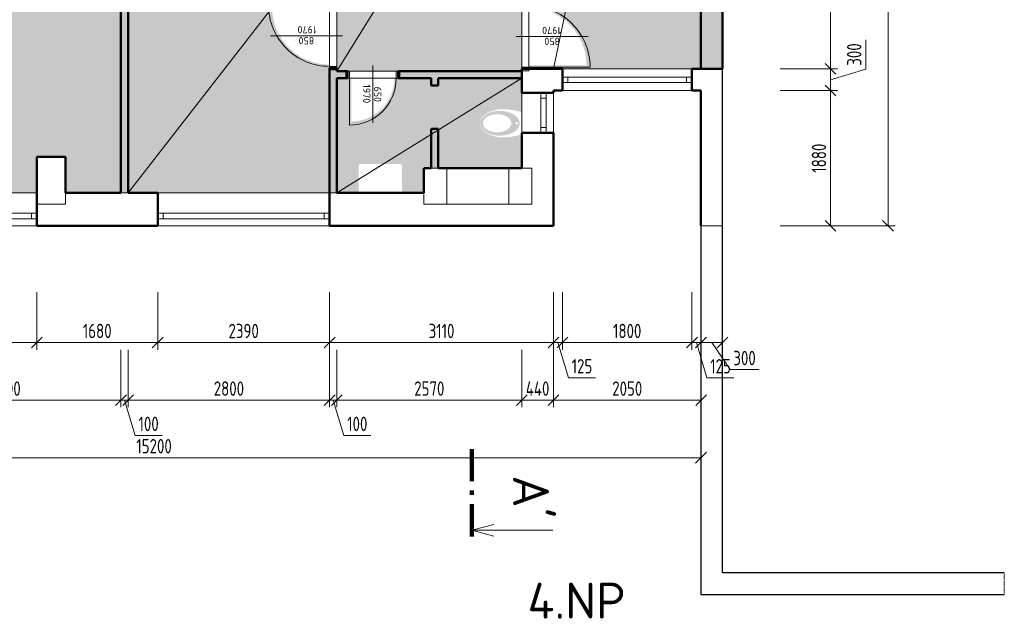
# Model space of a CAD drawing. Header units: millimetres. Extents: x 5450 to 824849, y -109713 to 33478.
# Tile 19 of 21: x 811165 to 824849, y -85979 to -77652. Entities that reach past the tile are written whole.
import ezdxf
from ezdxf.enums import TextEntityAlignment as Align

# ---------------------------------------------------------------- set-up
doc = ezdxf.new("R2010")
doc.units = ezdxf.units.MM
doc.linetypes.add('CENTERX2', pattern=[101.6, 63.5, -12.7, 12.7, -12.7])
doc.linetypes.add('DIVIDE', pattern=[1.25, 0.5, -0.25, 0, -0.25, 0, -0.25])
doc.layers.get('Defpoints').update_dxf_attribs({"color": 8})
for name, color, linetype, lineweight in [('A99_N_osy @ 200', 1, 'CENTERX2', 9), ('N_popis', 10, 'Continuous', 13), ('NAD', 7, 'DIVIDE', 18), ('S_kóty_100', 162, 'Continuous', 13), ('S_tenká', 120, 'Continuous', 18), ('S_tlustá', 220, 'Continuous', 25)]:
    doc.layers.add(name, color=color, linetype=linetype, lineweight=lineweight)
for name, color, linetype, lineweight, true_color in [('B_pohled', 7, 'Continuous', 18, 0xe07000), ('B_rozhraní', 7, 'Continuous', 13, 0xe07000), ('B_výplně otvorů', 7, 'Continuous', 18, 0xe07000), ('B_řez', 7, 'Continuous', 50, 0xe07000), ('B_šrafy', 7, 'Continuous', 5, 0xe07000)]:
    doc.layers.add(name, color=color, linetype=linetype, lineweight=lineweight, true_color=true_color)
doc.styles.add('A99_kota', font='isocpeur.ttf', dxfattribs={"height": 2})
doc.styles.get("Standard").update_dxf_attribs({"font": 'isocpeur.ttf', "width": 0.75})
doc.dimstyles.new('M 1-100', dxfattribs={"dimscale": 100, "dimtxt": 2, "dimasz": 1.5, "dimexe": 1, "dimexo": 3, "dimgap": 0.6, "dimtad": 1, "dimdec": 0, "dimrnd": 5, "dimdsep": 46, "dimtxsty": 'Standard', "dimblk": 'OBLIQUE', "dimcen": 0.09, "dimclrd": 256, "dimclre": 256, "dimclrt": 256, "dimadec": 0, "dimazin": 0, "dimtfac": 1, "dimtdec": 0, "dimtmove": 1, "dimatfit": 3, "dimldrblk": 'OBLIQUE', "dimfxl": 0, "dimtolj": 1, "dimtzin": 0, "dimlwd": -1, "dimlwe": -1, "dimarcsym": 0})

# ---------------------------------------------------------------- blocks, each defined once
blk = doc.blocks.new('*U15')
at = {"color": 0}
for p, q in [((0, 75), (2390, 75)), ((0, 75), (0, 0)), ((0, 0), (2390, 0)), ((75, 75), (75, 0)), ((2315, 0), (2315, 75)), ((2390, 0), (2390, 75))]:
    blk.add_line(p, q, dxfattribs=at)
blk = doc.blocks.new('*U14')
at = {"color": 0}
for p, q in [((0, 75), (1650, 75)), ((0, 75), (0, 0)), ((0, 0), (1650, 0)), ((75, 75), (75, 0)), ((1575, 0), (1575, 75)), ((1650, 0), (1650, 75))]:
    blk.add_line(p, q, dxfattribs=at)
blk = doc.blocks.new('*U161')
for p, q in [((0, -78), (0, 721)), ((-375, 100), (-375, 0)), ((375, 100), (375, 0))]:
    blk.add_line(p, q)
at = {"linetype": 'ByBlock'}
for p, q in [((325, 100), (325, 750)), ((-325, 100), (-375, 100)), ((-325, 0), (-375, 0)), ((-325, 100), (-325, 0)), ((325, 0), (325, 100)), ((375, 100), (325, 100)), ((375, 0), (325, 0))]:
    blk.add_line(p, q, dxfattribs=at)
at = {"linetype": 'Continuous'}
for p, q in [((325, 100), (-325, 100)), ((325, 0), (-325, 0))]:
    blk.add_line(p, q, dxfattribs=at)
at = {"linetype": 'ByBlock'}
blk.add_arc((325, 100), 650, 90, 180, dxfattribs=at)
at = {"flags": 8}
blk.add_attdef('SIRKA', text='', height=100, rotation=90, dxfattribs=at).set_placement((13, 323), align=Align.BOTTOM_CENTER)
blk.add_attdef('VYSKA', text='', height=100, rotation=90, dxfattribs=at).set_placement((35, 315), align=Align.TOP_CENTER)
blk = doc.blocks.new('*U120')
at = {"linetype": 'ByBlock'}
for p, q in [((-475, 0), (-425, 0)), ((-425, 0), (-425, -100)), ((425, -100), (425, 0)), ((-475, -100), (-425, -100)), ((-425, -100), (-425, -950)), ((425, 0), (475, 0)), ((425, -100), (475, -100))]:
    blk.add_line(p, q, dxfattribs=at)
for p, q in [((-475, -100), (-475, 0)), ((0, 78), (0, -921)), ((475, -100), (475, 0))]:
    blk.add_line(p, q)
at = {"linetype": 'Continuous'}
for p, q in [((-425, 0), (425, 0)), ((-425, -100), (425, -100))]:
    blk.add_line(p, q, dxfattribs=at)
at = {"linetype": 'ByBlock'}
blk.add_arc((-425, -100), 850, 270, 0, dxfattribs=at)
at = {"flags": 8}
blk.add_attdef('SIRKA', text='', height=100, rotation=90, dxfattribs=at).set_placement((13, -423), align=Align.BOTTOM_CENTER)
blk.add_attdef('VYSKA', text='', height=100, rotation=90, dxfattribs=at).set_placement((35, -415), align=Align.TOP_CENTER)
blk = doc.blocks.new('*U121')
for p, q in [((0, -78), (0, 921)), ((-475, 100), (-475, 0)), ((475, 100), (475, 0))]:
    blk.add_line(p, q)
at = {"linetype": 'ByBlock'}
for p, q in [((425, 100), (425, 950)), ((-425, 100), (-475, 100)), ((-425, 100), (-425, 0)), ((425, 0), (425, 100)), ((475, 100), (425, 100)), ((475, 0), (425, 0)), ((-425, 0), (-475, 0))]:
    blk.add_line(p, q, dxfattribs=at)
at = {"linetype": 'Continuous'}
for p, q in [((425, 100), (-425, 100)), ((425, 0), (-425, 0))]:
    blk.add_line(p, q, dxfattribs=at)
at = {"linetype": 'ByBlock'}
blk.add_arc((425, 100), 850, 90, 180, dxfattribs=at)
at = {"flags": 8}
blk.add_attdef('SIRKA', text='', height=100, rotation=90, dxfattribs=at).set_placement((13, 423), align=Align.BOTTOM_CENTER)
blk.add_attdef('VYSKA', text='', height=100, rotation=90, dxfattribs=at).set_placement((35, 415), align=Align.TOP_CENTER)
blk = doc.blocks.new('*U24')
at = {"color": 0}
for p, q in [((0, 75), (1800, 75)), ((0, 75), (0, 0)), ((0, 0), (1800, 0)), ((75, 75), (75, 0)), ((1725, 0), (1725, 75)), ((1800, 0), (1800, 75))]:
    blk.add_line(p, q, dxfattribs=at)
blk = doc.blocks.new('*U25')
at = {"color": 0}
for p, q in [((0, 75), (560, 75)), ((0, 75), (0, 0)), ((0, 0), (560, 0)), ((75, 75), (75, 0)), ((485, 0), (485, 75)), ((560, 0), (560, 75))]:
    blk.add_line(p, q, dxfattribs=at)
blk = doc.blocks.new('_Oblique')
at = {"color": 0, "linetype": 'ByBlock', "lineweight": -2}
blk.add_line((-0.5, -0.5), (0.5, 0.5), dxfattribs=at)
blk = doc.blocks.new('*D230')
at = {"layer": 'Defpoints', "color": 0, "lineweight": 18, "transparency": 16777216}
for p in [(820633, -80515), (820933, -80515), (820633, -82135)]:
    blk.add_point(p, dxfattribs=at)
at = {"layer": 'S_kóty_100', "transparency": 16777216}
for p, q in [((820633, -81435), (820633, -82235)), ((820933, -81435), (820933, -82235)), ((820933, -82135), (820633, -82135)), ((820783, -82135), (821037, -82511)), ((821037, -82511), (821442, -82511))]:
    blk.add_line(p, q, dxfattribs=at)
at = {"layer": 'S_kóty_100', "transparency": 16777216, "xscale": 150, "yscale": 150, "zscale": 150, "rotation": 180}
blk.add_blockref('_Oblique', (820633, -82135), dxfattribs=at)
at = {"layer": 'S_kóty_100', "transparency": 16777216, "xscale": 150, "yscale": 150, "zscale": 150}
blk.add_blockref('_Oblique', (820933, -82135), dxfattribs=at)
at = {"layer": 'S_kóty_100', "transparency": 16777216, "insert": (821239, -82351), "char_height": 200, "attachment_point": 5}
blk.add_mtext('\\A1;300', dxfattribs=at)
blk = doc.blocks.new('*D231')
at = {"layer": 'Defpoints', "color": 0, "lineweight": 18, "transparency": 16777216}
for p in [(820508, -78635), (820633, -80515), (820508, -82135)]:
    blk.add_point(p, dxfattribs=at)
at = {"layer": 'S_kóty_100', "transparency": 16777216}
for p, q in [((820508, -81435), (820508, -82235)), ((820633, -81435), (820633, -82235)), ((820633, -82135), (820508, -82135)), ((820570, -82135), (820717, -82625)), ((820717, -82625), (821092, -82625))]:
    blk.add_line(p, q, dxfattribs=at)
at = {"layer": 'S_kóty_100', "transparency": 16777216, "xscale": 150, "yscale": 150, "zscale": 150, "rotation": 180}
blk.add_blockref('_Oblique', (820508, -82135), dxfattribs=at)
at = {"layer": 'S_kóty_100', "transparency": 16777216, "xscale": 150, "yscale": 150, "zscale": 150}
blk.add_blockref('_Oblique', (820633, -82135), dxfattribs=at)
at = {"layer": 'S_kóty_100', "transparency": 16777216, "insert": (820905, -82465), "char_height": 200, "attachment_point": 5}
blk.add_mtext('\\A1;125', dxfattribs=at)
blk = doc.blocks.new('*D232')
at = {"layer": 'Defpoints', "color": 0, "lineweight": 18, "transparency": 16777216}
for p in [(818708, -78635), (820508, -78635), (818708, -82135)]:
    blk.add_point(p, dxfattribs=at)
at = {"layer": 'S_kóty_100', "transparency": 16777216}
for p, q in [((818708, -81435), (818708, -82235)), ((820508, -81435), (820508, -82235)), ((820508, -82135), (818708, -82135))]:
    blk.add_line(p, q, dxfattribs=at)
at = {"layer": 'S_kóty_100', "transparency": 16777216, "xscale": 150, "yscale": 150, "zscale": 150, "rotation": 180}
blk.add_blockref('_Oblique', (818708, -82135), dxfattribs=at)
at = {"layer": 'S_kóty_100', "transparency": 16777216, "xscale": 150, "yscale": 150, "zscale": 150}
blk.add_blockref('_Oblique', (820508, -82135), dxfattribs=at)
at = {"layer": 'S_kóty_100', "transparency": 16777216, "insert": (819608, -81975), "char_height": 200, "attachment_point": 5}
blk.add_mtext('\\A1;1800', dxfattribs=at)
blk = doc.blocks.new('*D233')
at = {"layer": 'Defpoints', "color": 0, "lineweight": 18, "transparency": 16777216}
for p in [(818583, -78650), (818708, -78635), (818583, -82135)]:
    blk.add_point(p, dxfattribs=at)
at = {"layer": 'S_kóty_100', "transparency": 16777216}
for p, q in [((818583, -81435), (818583, -82235)), ((818708, -81435), (818708, -82235)), ((818708, -82135), (818583, -82135)), ((818645, -82135), (818792, -82625)), ((818792, -82625), (819167, -82625))]:
    blk.add_line(p, q, dxfattribs=at)
at = {"layer": 'S_kóty_100', "transparency": 16777216, "xscale": 150, "yscale": 150, "zscale": 150, "rotation": 180}
blk.add_blockref('_Oblique', (818583, -82135), dxfattribs=at)
at = {"layer": 'S_kóty_100', "transparency": 16777216, "xscale": 150, "yscale": 150, "zscale": 150}
blk.add_blockref('_Oblique', (818708, -82135), dxfattribs=at)
at = {"layer": 'S_kóty_100', "transparency": 16777216, "insert": (818980, -82465), "char_height": 200, "attachment_point": 5}
blk.add_mtext('\\A1;125', dxfattribs=at)
blk = doc.blocks.new('*D221')
at = {"layer": 'Defpoints', "color": 0, "lineweight": 18, "transparency": 16777216}
for p in [(818583, -78650), (815473, -80515), (815473, -82135)]:
    blk.add_point(p, dxfattribs=at)
at = {"layer": 'S_kóty_100', "transparency": 16777216}
for p, q in [((815473, -81435), (815473, -82235)), ((818583, -81435), (818583, -82235)), ((818583, -82135), (815473, -82135))]:
    blk.add_line(p, q, dxfattribs=at)
at = {"layer": 'S_kóty_100', "transparency": 16777216, "xscale": 150, "yscale": 150, "zscale": 150, "rotation": 180}
blk.add_blockref('_Oblique', (815473, -82135), dxfattribs=at)
at = {"layer": 'S_kóty_100', "transparency": 16777216, "xscale": 150, "yscale": 150, "zscale": 150}
blk.add_blockref('_Oblique', (818583, -82135), dxfattribs=at)
at = {"layer": 'S_kóty_100', "transparency": 16777216, "insert": (817028, -81975), "char_height": 200, "attachment_point": 5}
blk.add_mtext('\\A1;3110', dxfattribs=at)
blk = doc.blocks.new('*D222')
at = {"layer": 'Defpoints', "color": 0, "lineweight": 18, "transparency": 16777216}
for p in [(813083, -80515), (815473, -80515), (813083, -82135)]:
    blk.add_point(p, dxfattribs=at)
at = {"layer": 'S_kóty_100', "transparency": 16777216}
for p, q in [((813083, -81435), (813083, -82235)), ((815473, -81435), (815473, -82235)), ((815473, -82135), (813083, -82135))]:
    blk.add_line(p, q, dxfattribs=at)
at = {"layer": 'S_kóty_100', "transparency": 16777216, "xscale": 150, "yscale": 150, "zscale": 150, "rotation": 180}
blk.add_blockref('_Oblique', (813083, -82135), dxfattribs=at)
at = {"layer": 'S_kóty_100', "transparency": 16777216, "xscale": 150, "yscale": 150, "zscale": 150}
blk.add_blockref('_Oblique', (815473, -82135), dxfattribs=at)
at = {"layer": 'S_kóty_100', "transparency": 16777216, "insert": (814278, -81975), "char_height": 200, "attachment_point": 5}
blk.add_mtext('\\A1;2390', dxfattribs=at)
blk = doc.blocks.new('*D234')
at = {"layer": 'Defpoints', "color": 0, "lineweight": 18, "transparency": 16777216}
for p in [(811403, -80515), (813083, -80515), (811403, -82135)]:
    blk.add_point(p, dxfattribs=at)
at = {"layer": 'S_kóty_100', "transparency": 16777216}
for p, q in [((811403, -81435), (811403, -82235)), ((813083, -81435), (813083, -82235)), ((813083, -82135), (811403, -82135))]:
    blk.add_line(p, q, dxfattribs=at)
at = {"layer": 'S_kóty_100', "transparency": 16777216, "xscale": 150, "yscale": 150, "zscale": 150, "rotation": 180}
blk.add_blockref('_Oblique', (811403, -82135), dxfattribs=at)
at = {"layer": 'S_kóty_100', "transparency": 16777216, "xscale": 150, "yscale": 150, "zscale": 150}
blk.add_blockref('_Oblique', (813083, -82135), dxfattribs=at)
at = {"layer": 'S_kóty_100', "transparency": 16777216, "insert": (812243, -81975), "char_height": 200, "attachment_point": 5}
blk.add_mtext('\\A1;1680', dxfattribs=at)
blk = doc.blocks.new('*D235')
at = {"layer": 'Defpoints', "color": 0, "lineweight": 18, "transparency": 16777216}
for p in [(809753, -80515), (811403, -80515), (809753, -82135)]:
    blk.add_point(p, dxfattribs=at)
at = {"layer": 'S_kóty_100', "transparency": 16777216}
for p, q in [((809753, -81435), (809753, -82235)), ((811403, -81435), (811403, -82235)), ((811403, -82135), (809753, -82135))]:
    blk.add_line(p, q, dxfattribs=at)
at = {"layer": 'S_kóty_100', "transparency": 16777216, "xscale": 150, "yscale": 150, "zscale": 150, "rotation": 180}
blk.add_blockref('_Oblique', (809753, -82135), dxfattribs=at)
at = {"layer": 'S_kóty_100', "transparency": 16777216, "xscale": 150, "yscale": 150, "zscale": 150}
blk.add_blockref('_Oblique', (811403, -82135), dxfattribs=at)
at = {"layer": 'S_kóty_100', "transparency": 16777216, "insert": (810578, -81975), "char_height": 200, "attachment_point": 5}
blk.add_mtext('\\A1;1650', dxfattribs=at)
blk = doc.blocks.new('*D239')
at = {"layer": 'Defpoints', "color": 0, "lineweight": 18, "transparency": 16777216}
for p in [(818583, -80515), (820635, -80515), (818583, -82935)]:
    blk.add_point(p, dxfattribs=at)
at = {"layer": 'S_kóty_100', "transparency": 16777216}
for p, q in [((818583, -82235), (818583, -83035)), ((820635, -82235), (820635, -83035)), ((820635, -82935), (818583, -82935))]:
    blk.add_line(p, q, dxfattribs=at)
at = {"layer": 'S_kóty_100', "transparency": 16777216, "xscale": 150, "yscale": 150, "zscale": 150, "rotation": 180}
blk.add_blockref('_Oblique', (818583, -82935), dxfattribs=at)
at = {"layer": 'S_kóty_100', "transparency": 16777216, "xscale": 150, "yscale": 150, "zscale": 150}
blk.add_blockref('_Oblique', (820635, -82935), dxfattribs=at)
at = {"layer": 'S_kóty_100', "transparency": 16777216, "insert": (819609, -82775), "char_height": 200, "attachment_point": 5}
blk.add_mtext('\\A1;2050', dxfattribs=at)
blk = doc.blocks.new('*D240')
at = {"layer": 'Defpoints', "color": 0, "lineweight": 18, "transparency": 16777216}
for p in [(818143, -79715), (818583, -80515), (818143, -82935)]:
    blk.add_point(p, dxfattribs=at)
at = {"layer": 'S_kóty_100', "transparency": 16777216}
for p, q in [((818143, -82235), (818143, -83035)), ((818583, -82235), (818583, -83035)), ((818583, -82935), (818143, -82935))]:
    blk.add_line(p, q, dxfattribs=at)
at = {"layer": 'S_kóty_100', "transparency": 16777216, "xscale": 150, "yscale": 150, "zscale": 150, "rotation": 180}
blk.add_blockref('_Oblique', (818143, -82935), dxfattribs=at)
at = {"layer": 'S_kóty_100', "transparency": 16777216, "xscale": 150, "yscale": 150, "zscale": 150}
blk.add_blockref('_Oblique', (818583, -82935), dxfattribs=at)
at = {"layer": 'S_kóty_100', "transparency": 16777216, "insert": (818363, -82775), "char_height": 200, "attachment_point": 5}
blk.add_mtext('\\A1;440', dxfattribs=at)
blk = doc.blocks.new('*D241')
at = {"layer": 'Defpoints', "color": 0, "lineweight": 18, "transparency": 16777216}
for p in [(818143, -79715), (815573, -80055), (815573, -82935)]:
    blk.add_point(p, dxfattribs=at)
at = {"layer": 'S_kóty_100', "transparency": 16777216}
for p, q in [((815573, -82235), (815573, -83035)), ((818143, -82235), (818143, -83035)), ((818143, -82935), (815573, -82935))]:
    blk.add_line(p, q, dxfattribs=at)
at = {"layer": 'S_kóty_100', "transparency": 16777216, "xscale": 150, "yscale": 150, "zscale": 150, "rotation": 180}
blk.add_blockref('_Oblique', (815573, -82935), dxfattribs=at)
at = {"layer": 'S_kóty_100', "transparency": 16777216, "xscale": 150, "yscale": 150, "zscale": 150}
blk.add_blockref('_Oblique', (818143, -82935), dxfattribs=at)
at = {"layer": 'S_kóty_100', "transparency": 16777216, "insert": (816858, -82775), "char_height": 200, "attachment_point": 5}
blk.add_mtext('\\A1;2570', dxfattribs=at)
blk = doc.blocks.new('*D242')
at = {"layer": 'Defpoints', "color": 0, "lineweight": 18, "transparency": 16777216}
for p in [(815573, -80055), (815473, -80515), (815473, -82935)]:
    blk.add_point(p, dxfattribs=at)
at = {"layer": 'S_kóty_100', "transparency": 16777216}
for p, q in [((815473, -82235), (815473, -83035)), ((815573, -82235), (815573, -83035)), ((815473, -82935), (815323, -82935)), ((815573, -82935), (815473, -82935)), ((815573, -82935), (815473, -82935)), ((815523, -82935), (815670, -83425)), ((815573, -82935), (815723, -82935)), ((815670, -83425), (816045, -83425))]:
    blk.add_line(p, q, dxfattribs=at)
at = {"layer": 'S_kóty_100', "transparency": 16777216, "xscale": 150, "yscale": 150, "zscale": 150}
blk.add_blockref('_Oblique', (815473, -82935), dxfattribs=at)
at = {"layer": 'S_kóty_100', "transparency": 16777216, "xscale": 150, "yscale": 150, "zscale": 150, "rotation": 180}
blk.add_blockref('_Oblique', (815573, -82935), dxfattribs=at)
at = {"layer": 'S_kóty_100', "transparency": 16777216, "insert": (815857, -83265), "char_height": 200, "attachment_point": 5}
blk.add_mtext('\\A1;100', dxfattribs=at)
blk = doc.blocks.new('*D243')
at = {"layer": 'Defpoints', "color": 0, "lineweight": 18, "transparency": 16777216}
for p in [(812673, -80055), (815473, -80515), (812673, -82935)]:
    blk.add_point(p, dxfattribs=at)
at = {"layer": 'S_kóty_100', "transparency": 16777216}
for p, q in [((812673, -82235), (812673, -83035)), ((815473, -82235), (815473, -83035)), ((815473, -82935), (812673, -82935))]:
    blk.add_line(p, q, dxfattribs=at)
at = {"layer": 'S_kóty_100', "transparency": 16777216, "xscale": 150, "yscale": 150, "zscale": 150, "rotation": 180}
blk.add_blockref('_Oblique', (812673, -82935), dxfattribs=at)
at = {"layer": 'S_kóty_100', "transparency": 16777216, "xscale": 150, "yscale": 150, "zscale": 150}
blk.add_blockref('_Oblique', (815473, -82935), dxfattribs=at)
at = {"layer": 'S_kóty_100', "transparency": 16777216, "insert": (814073, -82775), "char_height": 200, "attachment_point": 5}
blk.add_mtext('\\A1;2800', dxfattribs=at)
blk = doc.blocks.new('*D244')
at = {"layer": 'Defpoints', "color": 0, "lineweight": 18, "transparency": 16777216}
for p in [(812573, -80055), (812673, -80055), (812573, -82935)]:
    blk.add_point(p, dxfattribs=at)
at = {"layer": 'S_kóty_100', "transparency": 16777216}
for p, q in [((812573, -82235), (812573, -83035)), ((812673, -82235), (812673, -83035)), ((812573, -82935), (812423, -82935)), ((812673, -82935), (812573, -82935)), ((812673, -82935), (812573, -82935)), ((812623, -82935), (812770, -83425)), ((812673, -82935), (812823, -82935)), ((812770, -83425), (813145, -83425))]:
    blk.add_line(p, q, dxfattribs=at)
at = {"layer": 'S_kóty_100', "transparency": 16777216, "xscale": 150, "yscale": 150, "zscale": 150}
blk.add_blockref('_Oblique', (812573, -82935), dxfattribs=at)
at = {"layer": 'S_kóty_100', "transparency": 16777216, "xscale": 150, "yscale": 150, "zscale": 150, "rotation": 180}
blk.add_blockref('_Oblique', (812673, -82935), dxfattribs=at)
at = {"layer": 'S_kóty_100', "transparency": 16777216, "insert": (812957, -83265), "char_height": 200, "attachment_point": 5}
blk.add_mtext('\\A1;100', dxfattribs=at)
blk = doc.blocks.new('*D245')
at = {"layer": 'Defpoints', "color": 0, "lineweight": 18, "transparency": 16777216}
for p in [(809373, -80055), (812573, -80055), (809373, -82935)]:
    blk.add_point(p, dxfattribs=at)
at = {"layer": 'S_kóty_100', "transparency": 16777216}
for p, q in [((809373, -82235), (809373, -83035)), ((812573, -82235), (812573, -83035)), ((812573, -82935), (809373, -82935))]:
    blk.add_line(p, q, dxfattribs=at)
at = {"layer": 'S_kóty_100', "transparency": 16777216, "xscale": 150, "yscale": 150, "zscale": 150, "rotation": 180}
blk.add_blockref('_Oblique', (809373, -82935), dxfattribs=at)
at = {"layer": 'S_kóty_100', "transparency": 16777216, "xscale": 150, "yscale": 150, "zscale": 150}
blk.add_blockref('_Oblique', (812573, -82935), dxfattribs=at)
at = {"layer": 'S_kóty_100', "transparency": 16777216, "insert": (810973, -82775), "char_height": 200, "attachment_point": 5}
blk.add_mtext('\\A1;3200', dxfattribs=at)
blk = doc.blocks.new('*D249')
at = {"layer": 'Defpoints', "color": 0, "lineweight": 18, "transparency": 16777216}
for p in [(805433, -80515), (820633, -80515), (805433, -83735)]:
    blk.add_point(p, dxfattribs=at)
at = {"layer": 'S_kóty_100', "transparency": 16777216}
for p, q in [((805433, -83035), (805433, -83835)), ((820633, -83035), (820633, -83835)), ((820633, -83735), (805433, -83735))]:
    blk.add_line(p, q, dxfattribs=at)
at = {"layer": 'S_kóty_100', "transparency": 16777216, "xscale": 150, "yscale": 150, "zscale": 150, "rotation": 180}
blk.add_blockref('_Oblique', (805433, -83735), dxfattribs=at)
at = {"layer": 'S_kóty_100', "transparency": 16777216, "xscale": 150, "yscale": 150, "zscale": 150}
blk.add_blockref('_Oblique', (820633, -83735), dxfattribs=at)
at = {"layer": 'S_kóty_100', "transparency": 16777216, "insert": (813033, -83575), "char_height": 200, "attachment_point": 5}
blk.add_mtext('\\A1;15200', dxfattribs=at)
blk = doc.blocks.new('*D255')
at = {"layer": 'Defpoints', "color": 0, "lineweight": 18, "transparency": 16777216}
for p in [(801963, -67715), (816783, -67715), (805433, -80515)]:
    blk.add_point(p, dxfattribs=at)
at = {"layer": 'S_kóty_100', "transparency": 16777216}
for p, q in [((802663, -67715), (801863, -67715)), ((801963, -80515), (801963, -67715)), ((802663, -80515), (801863, -80515))]:
    blk.add_line(p, q, dxfattribs=at)
at = {"layer": 'S_kóty_100', "transparency": 16777216, "xscale": 150, "yscale": 150, "zscale": 150}
for p, rotation in [((801963, -67715), 90), ((801963, -80515), 270)]:
    blk.add_blockref('_Oblique', p, dxfattribs=dict(at, rotation=rotation))
at = {"layer": 'S_kóty_100', "transparency": 16777216, "insert": (801803, -74115), "char_height": 200, "attachment_point": 5, "rotation": 90}
blk.add_mtext('\\A1;12800', dxfattribs=at)
blk = doc.blocks.new('*D272')
at = {"layer": 'Defpoints', "color": 0, "lineweight": 18, "transparency": 16777216}
for p in [(820633, -78635), (822433, -78635), (820633, -80515)]:
    blk.add_point(p, dxfattribs=at)
at = {"layer": 'S_kóty_100', "transparency": 16777216}
for p, q in [((821733, -78635), (822533, -78635)), ((822433, -80515), (822433, -78635)), ((821733, -80515), (822533, -80515))]:
    blk.add_line(p, q, dxfattribs=at)
at = {"layer": 'S_kóty_100', "transparency": 16777216, "xscale": 150, "yscale": 150, "zscale": 150}
for p, rotation in [((822433, -78635), 90), ((822433, -80515), 270)]:
    blk.add_blockref('_Oblique', p, dxfattribs=dict(at, rotation=rotation))
at = {"layer": 'S_kóty_100', "transparency": 16777216, "insert": (822273, -79575), "char_height": 200, "attachment_point": 5, "rotation": 90}
blk.add_mtext('\\A1;1880', dxfattribs=at)
blk = doc.blocks.new('*D229')
at = {"layer": 'Defpoints', "color": 0, "lineweight": 18, "transparency": 16777216}
for p in [(820633, -78335), (822433, -78335), (820633, -78635)]:
    blk.add_point(p, dxfattribs=at)
at = {"layer": 'S_kóty_100', "transparency": 16777216}
for p, q in [((822923, -78338), (822923, -77933)), ((821733, -78335), (822533, -78335)), ((822433, -78635), (822433, -78335)), ((822433, -78485), (822923, -78338)), ((821733, -78635), (822533, -78635))]:
    blk.add_line(p, q, dxfattribs=at)
at = {"layer": 'S_kóty_100', "transparency": 16777216, "xscale": 150, "yscale": 150, "zscale": 150}
for p, rotation in [((822433, -78335), 90), ((822433, -78635), 270)]:
    blk.add_blockref('_Oblique', p, dxfattribs=dict(at, rotation=rotation))
at = {"layer": 'S_kóty_100', "transparency": 16777216, "insert": (822763, -78135), "char_height": 200, "attachment_point": 5, "rotation": 90}
blk.add_mtext('\\A1;300', dxfattribs=at)
blk = doc.blocks.new('*D273')
at = {"layer": 'Defpoints', "color": 0, "lineweight": 18, "transparency": 16777216}
for p in [(820633, -68535), (822433, -68535), (820633, -78335)]:
    blk.add_point(p, dxfattribs=at)
at = {"layer": 'S_kóty_100', "transparency": 16777216}
for p, q in [((821733, -68535), (822533, -68535)), ((822433, -78335), (822433, -68535)), ((821733, -78335), (822533, -78335))]:
    blk.add_line(p, q, dxfattribs=at)
at = {"layer": 'S_kóty_100', "transparency": 16777216, "xscale": 150, "yscale": 150, "zscale": 150}
for p, rotation in [((822433, -68535), 90), ((822433, -78335), 270)]:
    blk.add_blockref('_Oblique', p, dxfattribs=dict(at, rotation=rotation))
at = {"layer": 'S_kóty_100', "transparency": 16777216, "insert": (822273, -73435), "char_height": 200, "attachment_point": 5, "rotation": 90}
blk.add_mtext('\\A1;9800', dxfattribs=at)
blk = doc.blocks.new('*D276')
at = {"layer": 'Defpoints', "color": 0, "lineweight": 18, "transparency": 16777216}
for p in [(818583, -67715), (823233, -67715), (820933, -80515)]:
    blk.add_point(p, dxfattribs=at)
at = {"layer": 'S_kóty_100', "transparency": 16777216}
for p, q in [((822533, -67715), (823333, -67715)), ((823233, -80515), (823233, -67715)), ((822533, -80515), (823333, -80515))]:
    blk.add_line(p, q, dxfattribs=at)
at = {"layer": 'S_kóty_100', "transparency": 16777216, "xscale": 150, "yscale": 150, "zscale": 150}
for p, rotation in [((823233, -67715), 90), ((823233, -80515), 270)]:
    blk.add_blockref('_Oblique', p, dxfattribs=dict(at, rotation=rotation))
at = {"layer": 'S_kóty_100', "transparency": 16777216, "insert": (823073, -74115), "char_height": 200, "attachment_point": 5, "rotation": 90}
blk.add_mtext('\\A1;12800', dxfattribs=at)
blk = doc.blocks.new('*U154')
at = {"color": 0, "linetype": 'ByBlock'}
for p, q in [((0, 11.27), (11.25, 11.27)), ((-0.01, -167.24), (11.24, -167.24))]:
    blk.add_line(p, q, dxfattribs=at)
at = {"color": 0, "linetype": 'ByBlock', "const_width": 0.63}
for points in [[(0, 12.15), (0, 7.65)], [(0, 6.39), (0, 5.76)], [(0, 4.5), (0, 0)], [(-0.01, -160.47), (-0.01, -155.97)], [(-0.01, -162.36), (-0.01, -161.73)], [(-0.01, -168.12), (-0.01, -163.62)]]:
    blk.add_lwpolyline(points, dxfattribs=at)
at = {"color": 0, "linetype": 'ByBlock'}
for points in [[(3.05, 12.09), (0, 11.27), (3.05, 10.44)], [(3.04, -168.07), (-0.01, -167.24), (3.05, -166.45)]]:
    blk.add_lwpolyline(points, dxfattribs=at)
blk.add_attdef('ŘEZ_1K', (5.73, 9.63), '', height=5, rotation=269.9958, dxfattribs=at)
at = {"color": 0, "linetype": 'ByBlock', "flags": 12}
blk.add_attdef('ŘEZ_2K', text='', height=5, rotation=269.9958, dxfattribs=at).set_placement((5.72, -165.61), align=Align.RIGHT)

msp = doc.modelspace()

# ---------------------------------------------------------------- hatches: boundary and pattern name
at = {"layer": 'B_šrafy'}
h = msp.add_hatch(dxfattribs=at)
h.set_pattern_fill('AR-SAND', color=256, scale=50, angle=180)
h.set_pattern_definition([(217.5, (935830.474, -50628.33), (3.14967, -96.34119), [0, -76, 0, -85, 0, -81.25]), (187.5, (935830.47, -50628.33), (-88.48884, -141.1073), [0, -41, 0, -68.5, 0, -26.25]), (147.5, (935891.97, -50628.33), (-155.707093, -0.282953), [0, -25, 0, -90, 0, -117.5]), (137.5, (935891.97, -50628.33), (-150.30633, -43.88378), [0, -12.5, 0, -59, 0, -67.5])])
h.paths.add_polyline_path([(816883, -79715), (816983, -79715), (816983, -79165), (816883, -79165)])
h.paths.add_polyline_path([(817783, -74165), (818283, -74165), (818283, -73765), (817783, -73765), (817783, -73925)], flags=16)
h.paths.add_polyline_path([(817963, -68215), (818283, -68215), (818283, -67715), (817963, -67715)], flags=17)
h.paths.add_polyline_path([(817103, -68215), (817963, -68215), (817963, -67715), (817103, -67715)], flags=17)
h.paths.add_polyline_path([(816783, -68215), (817103, -68215), (817103, -67715), (816783, -67715)], flags=17)
h.paths.add_polyline_path([(805483, -79555), (805783, -79555), (805783, -74225), (809273, -74225), (809273, -75835), (809373, -75835), (809373, -74225), (809663, -74225), (809663, -73925), (805483, -73925)])
h.paths.add_polyline_path([(805427, -79555), (805827, -79555), (805833, -79555), (805783, -79555), (805483, -79555), (805433, -79555)])
h.paths.add_polyline_path([(809273, -80055), (809373, -80055), (809373, -76735), (809273, -76735)])
h.paths.add_polyline_path([(812573, -80055), (812673, -80055), (812673, -76735), (812573, -76735)])
h.paths.add_polyline_path([(811403, -79555), (811803, -79555)])
h.paths.add_polyline_path([(815473, -80055), (815573, -80055), (815573, -78465), (815723, -78465), (815723, -78365), (815573, -78365), (815573, -78325), (815473, -78325)])
h.paths.add_polyline_path([(818143, -78335), (818708, -78336.7), (818708, -78335)], flags=17)
h.paths.add_polyline_path([(818143, -78465), (818143, -78365), (816423, -78365), (816423, -78465), (816883, -78465), (816883, -78565), (816983, -78565), (816983, -78465)])
h.paths.add_polyline_path([(820508, -78342.3), (820933, -78343.6), (820933, -68235), (818583, -68235), (818583, -67715), (818283, -67715), (818283, -68215), (818283, -73765), (818283, -74165), (817783, -74165), (817783, -73925), (810863, -73925), (810863, -74225), (811153, -74225), (811153, -75785), (812573, -75785), (812573, -75835), (812673, -75835), (812673, -75785), (814703, -75785), (814703, -75685), (814303, -75685), (814303, -75285), (814203, -75285), (814203, -75685), (811253, -75685), (811253, -74225), (814203, -74225), (814203, -74585), (814303, -74585), (814303, -74225), (815993, -74225), (815993, -75685), (815403, -75685), (815403, -75785), (815993, -75785), (815993, -77275), (815473, -77275), (815473, -77425), (815573, -77425), (815573, -77375), (816093, -77375), (816093, -74225), (818143, -74225), (818143, -77435), (818583, -77435), (818583, -68535), (820633, -68535), (820633, -78335), (820508, -78335)])
h = msp.add_hatch(dxfattribs=at)
h.set_pattern_fill('AR-SAND', color=256, scale=100, angle=180)
h.set_pattern_definition([(217.5, (0, 0), (6.299336, -192.682377), [0, -152, 0, -170, 0, -162.5]), (187.5, (0, 0), (-176.97767, -282.21461), [0, -82, 0, -137, 0, -52.5]), (147.5, (123, -2e-14), (-311.414186, -0.565905), [0, -50, 0, -180, 0, -235]), (137.5, (123, -2e-14), (-300.61266, -87.76756), [0, -25, 0, -118, 0, -135])])
h.paths.add_polyline_path([(818583, -77435), (818243, -77435), (818243, -77485, -0.4142136), (819043, -78285), (818243, -78285), (818243, -78335), (818708, -78335), (820508, -78335), (820633, -78335), (820633, -68535), (818583, -68535)])
h.paths.add_polyline_path([(815573, -80055), (815903, -80055, -0.4142136), (815878, -80030), (815878, -79680, -0.4142136), (815903, -79655), (816453, -79655, -0.4142136), (816478, -79680), (816478, -80030, -0.4142136), (816453, -80055), (816783, -80055), (816783, -79715), (816883, -79715), (816883, -79165), (816983, -79165), (816983, -79715), (818143, -79715), (818143, -79243.6, -0.0469278), (817961.6, -79280.9, -0.0350472), (817861.5, -79284.8, -0.0524432), (817763.6, -79271.4, -0.0611158), (817671.7, -79236.6, -0.093573), (817599.6, -79179.3, -0.1203861), (817565.5, -79112.9, -0.0587096), (817562.8, -79090, -0.0765989), (817571.1, -79061.2, -0.0898711), (817593.8, -79017.2, -0.0727665), (817636.8, -78975.6, -0.0620458), (817697.6, -78942.3, -0.0618051), (817781.2, -78920.6, -0.0305378), (817830.3, -78917.2, -0.0675793), (817942.3, -78931.5, -0.0722847), (818038, -78972.7, -0.1122162), (818095.9, -79029.2, -0.1443721), (818113.8, -79090, -0.1443714), (818095.9, -79150.8, -0.1120981), (818038.1, -79207.3, -0.0723437), (817942.3, -79248.5, -0.0675793), (817830.3, -79262.8, -0.0305414), (817781.2, -79259.4, -0.0618009), (817697.6, -79237.7, -0.0620458), (817636.8, -79204.4, -0.0727013), (817593.9, -79162.9, -0.0899683), (817571.1, -79118.8, -0.07438), (817566.8, -79090, -0.0646096), (817566.1, -79064.7, -0.1163014), (817599.5, -79000.7, -0.0936581), (817671.8, -78943.4, -0.0611004), (817763.6, -78908.6, -0.0523971), (817861.4, -78895.2, -0.0350776), (817961.6, -78899.1, -0.0469278), (818143, -78936.4), (818143, -78665), (818143, -78465), (816983, -78465), (816983, -78565), (816883, -78565), (816883, -78465), (816423, -78465), (816373, -78465, -0.4142136), (815773, -79065), (815773, -78465), (815723, -78465), (815573, -78465)])
h.paths.add_polyline_path([(817670.1, -78996.1, -0.0941469), (817769.7, -78966, -0.1286068), (817917.5, -78988.2, -0.1623604), (817988.1, -79051.1, -0.1312382), (817998.5, -79090, -0.1312382), (817988.1, -79128.9, -0.1622332), (817917.6, -79191.7, -0.1286875), (817769.7, -79214, -0.0941291), (817670.1, -79183.9, -0.1584831), (817612.1, -79124.6, -0.1155841), (817604, -79090, -0.1154981), (817612.1, -79055.4, -0.1584831)], flags=16)
h.paths.add_polyline_path([(817955.3, -79090, -1), (817880.3, -79090, -1)], flags=0)
h.paths.add_polyline_path([(817941.8, -79090, -1), (817893.8, -79090, -1)], flags=0)
h.paths.add_polyline_path([(818090.7, -79090, -1), (818055.7, -79090, -1)], flags=16)
h.paths.add_polyline_path([(815573, -78275), (815573, -78325), (815573, -78365), (815723, -78365), (815773, -78365), (816373, -78365), (816423, -78365), (818143, -78365), (818143, -78335), (818143, -78285), (818143, -77485), (818143, -77435), (818143, -77255), (817143, -77255), (816643, -77255, -1), (816543, -77255), (816093, -77255), (816093, -77375), (815573, -77375), (815573, -77425), (815573, -77475)])
h.paths.add_polyline_path([(817143, -77255), (817643, -77255), (817643, -76985), (817143, -76985)])
h.paths.add_polyline_path([(817643, -77255), (818143, -77255), (818143, -76985), (817643, -76985)])
h.paths.add_polyline_path([(817643, -76965), (818143, -76965), (818143, -76715), (817643, -76715)])
h.paths.add_polyline_path([(817143, -76965), (817643, -76965), (817643, -76715), (817158, -76715), (817143, -76730)])
h.paths.add_polyline_path([(817643, -76675), (818143, -76675), (818143, -76445), (817643, -76445)])
h.paths.add_polyline_path([(817198, -76675), (817643, -76675), (817643, -76445), (817428, -76445)])
h.paths.add_polyline_path([(817756.3, -76385), (818143, -76385), (818143, -76175), (817700, -76175)])
h.paths.add_polyline_path([(817193, -76385), (817488, -76385), (817536.3, -76336.6), (817476.5, -76113.6), (817643, -76280), (817643, -76095), (817193, -76095)])
h.paths.add_polyline_path([(817536.3, -76336.6), (817488, -76385), (817643, -76385), (817643, -76280), (817476.5, -76113.6)], flags=17)
h.paths.add_polyline_path([(817759.4, -76396.4), (817699.6, -76173.4), (817778, -76095), (817643, -76095), (817643, -76280)])
h.paths.add_polyline_path([(817193, -76675), (817198, -76675), (817428, -76445), (817488, -76385), (817193, -76385)])
h.paths.add_polyline_path([(817643, -76445), (818143, -76445), (818143, -76385), (817756.3, -76385), (817759.4, -76396.4), (817748, -76385), (817643, -76385)])
h.paths.add_polyline_path([(817428, -76445), (817643, -76445), (817643, -76385), (817488, -76385)])
h.paths.add_polyline_path([(817699.6, -76173.4), (817700, -76175), (818143, -76175), (818143, -76095), (817778, -76095)])
h.paths.add_polyline_path([(817778, -76095), (818143, -76095), (818143, -75905), (817968, -75905)])
h.paths.add_polyline_path([(817968, -75905), (818143, -75905), (818143, -75805), (818068, -75805)])
h.paths.add_polyline_path([(817643, -76095), (817778, -76095), (818068, -75805), (817643, -75805)])
h.paths.add_polyline_path([(817193, -76095), (817643, -76095), (817643, -75805), (817193, -75805)])
h.paths.add_polyline_path([(817193, -75805), (817643, -75805), (817643, -75565, -0.414212), (817593, -75515), (817193, -75515)])
h.paths.add_polyline_path([(817643, -75805), (818068, -75805), (818143, -75730), (818143, -75515), (817693, -75515, -0.4142151), (817643, -75565)])
h.paths.add_polyline_path([(816093, -75515), (817043, -75515), (817043, -75465), (817193, -75465), (817193, -75515), (817593, -75515, -1), (817693, -75515), (818143, -75515), (818143, -74225), (816093, -74225)])
h.paths.add_polyline_path([(816593, -75805), (817043, -75805), (817043, -75515), (816593, -75515)])
h.paths.add_polyline_path([(816593, -76095), (817043, -76095), (817043, -75805), (816593, -75805)])
h.paths.add_polyline_path([(816593, -76385), (817043, -76385), (817043, -76095), (816593, -76095)])
h.paths.add_polyline_path([(816593, -76675), (817043, -76675), (817043, -76385), (816593, -76385)])
h.paths.add_polyline_path([(816593, -76965), (817043, -76965), (817043, -76675), (816593, -76675)])
h.paths.add_polyline_path([(816593, -77205, -0.414212), (816643, -77255), (817043, -77255), (817043, -76965), (816593, -76965)])
h.paths.add_polyline_path([(816093, -77255), (816543, -77255, -0.4142151), (816593, -77205), (816593, -76965), (816093, -76965)])
h.paths.add_polyline_path([(816093, -76965), (816593, -76965), (816593, -76675), (816093, -76675)])
h.paths.add_polyline_path([(816093, -76675), (816593, -76675), (816593, -76385), (816093, -76385)])
h.paths.add_polyline_path([(816093, -76385), (816593, -76385), (816593, -76095), (816093, -76095)])
h.paths.add_polyline_path([(816093, -76095), (816593, -76095), (816593, -75805), (816093, -75805)])
h.paths.add_polyline_path([(816093, -75805), (816593, -75805), (816593, -75515), (816093, -75515)])
h.paths.add_polyline_path([(814303, -75235), (814303, -75285), (814303, -75685), (814703, -75685), (814753, -75685), (815353, -75685), (815403, -75685), (815993, -75685), (815993, -74225), (814303, -74225), (814303, -74585), (814303, -74635)])
h.paths.add_polyline_path([(811253, -75685), (814203, -75685), (814203, -75285), (814203, -75235, -0.4142136), (813603, -74635), (814203, -74635), (814203, -74585), (814203, -74225), (811253, -74225)])
h.paths.add_polyline_path([(812673, -80055), (813083, -80055), (815473, -80055), (815473, -78325), (815473, -78275, -0.4142136), (814673, -77475), (815473, -77475), (815473, -77425), (815473, -77275), (815993, -77275), (815993, -75785), (815403, -75785), (815353, -75785, -0.4142136), (814753, -76385), (814753, -75785), (814703, -75785), (812673, -75785), (812673, -75835), (812673, -75885), (812673, -76685), (812673, -76735)])
h.paths.add_polyline_path([(809373, -80055), (809753, -80055), (811403, -80055), (811403, -79555), (811803, -79555), (811803, -80055), (812573, -80055), (812573, -76735), (812573, -76685, -0.4142136), (811773, -75885), (812573, -75885), (812573, -75835), (812573, -75785), (811153, -75785), (811153, -74225), (810863, -74225), (809663, -74225), (809373, -74225), (809373, -75835), (809376.5, -75835), (809376.5, -75885), (809376.5, -76685), (809376.5, -76735)])
h.paths.add_polyline_path([(805783, -79555), (805833, -79555), (805833, -80055), (806503, -80055), (808853, -80055), (809273, -80055), (809273, -76735), (809276.5, -76685, -0.4142136), (808476.5, -75885), (809276.5, -75885), (809276.5, -75835), (809273, -75835), (809273, -74225), (805783, -74225)])

# ---------------------------------------------------------------- linework, layer by layer
at = {"layer": 'B_pohled'}
for points in [[(820633, -68535), (818583, -78335)], [(818143, -74225), (815573, -78365)], [(815993, -75785), (812673, -80055)], [(818143, -78465), (815573, -80055)]]:
    msp.add_lwpolyline(points, dxfattribs=at)
at = {"layer": 'B_rozhraní', "color": 7, "ltscale": 2}
for p, q in [((817103, -80215), (817103, -79715)), ((817963, -80215), (817963, -79715))]:
    msp.add_line(p, q, dxfattribs=at)
for points in [[(818283, -79715), (818283, -80215), (816783, -80215), (816783, -80055)], [(818143, -79715), (818283, -79715)], [(811803, -80055), (811803, -80215), (811403, -80215)]]:
    msp.add_lwpolyline(points, dxfattribs=at)
at = {"layer": 'B_rozhraní', "ltscale": 2}
msp.add_lwpolyline([(816983, -79715), (816883, -79715)], dxfattribs=at)
at = {"layer": 'B_výplně otvorů', "color": 7}
for p, q in [((818708, -78335), (820508, -78335)), ((818143, -79225), (818143, -78665)), ((818583, -79225), (818583, -78665)), ((818708, -78635), (820508, -78635)), ((811403, -80055), (809753, -80055)), ((813083, -80055), (815473, -80055)), ((813083, -80515), (815473, -80515))]:
    msp.add_line(p, q, dxfattribs=at)
at = {"layer": 'B_výplně otvorů'}
msp.add_line((809753, -80515), (811403, -80515), dxfattribs=at)
at = {"layer": 'B_řez'}
for p, q in [((820633, -68535), (820633, -78335)), ((812573, -76735), (812573, -80055)), ((812673, -80055), (812673, -76735)), ((815473, -78325), (815573, -78325)), ((815573, -78325), (815573, -78365)), ((815573, -78365), (815723, -78365)), ((815723, -78365), (815723, -78465)), ((818143, -78365), (816423, -78365)), ((816423, -78365), (816423, -78465)), ((818143, -78335), (818143, -78365)), ((815723, -78465), (815573, -78465)), ((816423, -78465), (816883, -78465)), ((816883, -78465), (816883, -78565)), ((816983, -78565), (816983, -78465)), ((816983, -78465), (818143, -78465)), ((818143, -78465), (816983, -78465)), ((816883, -78565), (816983, -78565)), ((816883, -79715), (816883, -79165)), ((816883, -79165), (816983, -79165)), ((816983, -79165), (816983, -79715))]:
    msp.add_line(p, q, dxfattribs=at)
at = {"layer": 'B_řez', "color": 7}
for p, q in [((815473, -80515), (815473, -78325)), ((818708, -78335), (818143, -78335)), ((818143, -78350), (818143, -78665)), ((818708, -78635), (818708, -78335)), ((820933, -78335), (820508, -78335)), ((820508, -78335), (820508, -78635)), ((815573, -78465), (815573, -80055)), ((818143, -78665), (818583, -78665)), ((818583, -78665), (818583, -78635)), ((818583, -78635), (818708, -78635)), ((820508, -78635), (820633, -78635)), ((820633, -78635), (820633, -80515)), ((818143, -79715), (818143, -79225)), ((818143, -79225), (818583, -79225)), ((818583, -79225), (818583, -80515)), ((811803, -79555), (811403, -79555)), ((811403, -79555), (811403, -80515)), ((811803, -80055), (811803, -79555)), ((816783, -80055), (816783, -79715)), ((816783, -79715), (816883, -79715)), ((816983, -79715), (818143, -79715)), ((812573, -80055), (811803, -80055)), ((813083, -80055), (812673, -80055)), ((813083, -80515), (813083, -80055)), ((815573, -80055), (816783, -80055)), ((811403, -80515), (813083, -80515)), ((818583, -80515), (815473, -80515))]:
    msp.add_line(p, q, dxfattribs=at)
at = {"layer": 'B_řez'}
msp.add_lwpolyline([(820933, -78335), (820933, -68235), (818583, -68235), (818583, -67715)], dxfattribs=at)
at = {"layer": 'Defpoints', "color": 3, "linetype": 'Continuous', "lineweight": 18, "ltscale": 0.5}
msp.add_lwpolyline([(820933, -78335), (820933, -68235), (818583, -68235), (818583, -67715), (816783, -67715), (816783, -68215), (818283, -68215), (818283, -73925), (808013, -73925), (808013, -73925), (805483, -73925), (805458, -79555), (805833, -79555), (805833, -80055), (811403, -80055), (811403, -79555), (811803, -79555), (811803, -80055), (816783, -80055), (816783, -79715), (818143, -79715), (818143, -78335)], close=True, dxfattribs=at)
at = {"layer": 'NAD', "linetype": 'DIVIDE', "ltscale": 5}
msp.add_line((824848.9, -85335), (824848.9, -85635), dxfattribs=at)
at = {"layer": 'S_tenká', "ltscale": 2}
msp.add_lwpolyline([(820633, -80515), (820933, -80515)], dxfattribs=at)
at = {"layer": 'S_tlustá'}
for points in [[(824848.9, -85335), (820933, -85335), (820933, -78335)], [(820633, -80515), (820633, -85635), (824848.9, -85635)]]:
    msp.add_lwpolyline(points, dxfattribs=at)

# ---------------------------------------------------------------- block references
at = {"layer": 'B_výplně otvorů'}
ref = msp.add_blockref('*U121', (815573, -77875), dxfattribs=dict(at, rotation=89.99999999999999))
ref.add_attrib('VYSKA', '1970', dxfattribs={"layer": '0', "height": 100, "rotation": 180}).set_placement((815158.1, -77840.2), align=Align.TOP_CENTER)
ref.add_attrib('SIRKA', '850', dxfattribs={"layer": '0', "height": 100, "rotation": 180}).set_placement((815150.1, -77862), align=Align.BOTTOM_CENTER)
ref = msp.add_blockref('*U120', (818143, -77885), dxfattribs=dict(at, rotation=89.99999999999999))
ref.add_attrib('VYSKA', '1970', dxfattribs={"layer": '0', "height": 100, "rotation": 180}).set_placement((818557.8, -77850.2), align=Align.TOP_CENTER)
ref.add_attrib('SIRKA', '850', dxfattribs={"layer": '0', "height": 100, "rotation": 180}).set_placement((818565.8, -77872), align=Align.BOTTOM_CENTER)
ref = msp.add_blockref('*U161', (816073, -78365), dxfattribs=dict(at, rotation=180))
ref.add_attrib('VYSKA', '1970', dxfattribs={"layer": '0', "height": 100, "rotation": 270}).set_placement((816038.1, -78679.9), align=Align.TOP_CENTER)
ref.add_attrib('SIRKA', '650', dxfattribs={"layer": '0', "height": 100, "rotation": 270}).set_placement((816060, -78687.9), align=Align.BOTTOM_CENTER)
at = {"layer": 'B_výplně otvorů', "xscale": -1}
for name, p in [('*U24', (820508, -78522.5)), ('*U14', (811403, -80415)), ('*U15', (815473, -80415))]:
    msp.add_blockref(name, p, dxfattribs=at)
at = {"layer": 'B_výplně otvorů', "xscale": -1, "rotation": 90}
msp.add_blockref('*U25', (818483, -78665), dxfattribs=at)
at = {"layer": 'N_popis'}
ref = msp.add_blockref('*U154', (817448.4, -68017.3), dxfattribs=dict(at, xscale=99.99999999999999, yscale=99.99999999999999, zscale=99.99999999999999, rotation=0.004589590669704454))
ref.add_attrib('ŘEZ_1K', 'A', (818021.5, -67054), dxfattribs={"layer": '0', "color": 0, "linetype": 'ByBlock', "height": 500, "rotation": 270.00041})
ref.add_attrib('ŘEZ_2K', "A'", dxfattribs={"layer": '0', "color": 0, "linetype": 'ByBlock', "height": 500, "rotation": 270.00041}).set_placement((818021.5, -84578), align=Align.RIGHT)

# ---------------------------------------------------------------- texts
at = {"layer": 'A99_N_osy @ 200', "color": 3, "linetype": 'Continuous', "lineweight": 18, "ltscale": 0.5, "insert": (818222.4, -85470.3), "char_height": 500, "attachment_point": 1, "style": 'A99_kota'}
msp.add_mtext_dynamic_manual_height_columns('{\\fISOCPEUR|b1|i0|c238|p34;\\C7;4.NP}', width=1160.999, gutter_width=2000, heights=[0], dxfattribs=at)

# ---------------------------------------------------------------- dimensions: what is measured, and where the dimension line sits
at = {"layer": 'S_kóty_100'}
for base, p1, p2, angle, picture, middle in [((801963, -67715), (805433, -80515), (816783, -67715), 270, '*D255', (801803, -74115)), ((823233, -67715), (820933, -80515), (818583, -67715), 270, '*D276', (823073, -74115)), ((822433, -68535), (820633, -78335), (820633, -68535), 270, '*D273', (822273, -73435)), ((822433, -78335), (820633, -78635), (820633, -78335), 270, '*D229', (822763, -78278)), ((815473, -82135), (818583, -78650), (815473, -80515), 180, '*D221', (817028, -81975)), ((818583, -82135), (818708, -78635), (818583, -78650), 180, '*D233', (818852.5, -82465)), ((818708, -82135), (820508, -78635), (818708, -78635), 180, '*D232', (819608, -81975)), ((820508, -82135), (820633, -80515), (820508, -78635), 180, '*D231', (820777.5, -82465)), ((822433, -78635), (820633, -80515), (820633, -78635), 270, '*D272', (822273, -79575)), ((815573, -82935), (818143, -79715), (815573, -80055), 180, '*D241', (816858, -82775)), ((818143, -82935), (818583, -80515), (818143, -79715), 180, '*D240', (818363, -82775)), ((809373, -82935), (812573, -80055), (809373, -80055), 180, '*D245', (810973, -82775)), ((812573, -82935), (812673, -80055), (812573, -80055), 180, '*D244', (812830, -83265)), ((812673, -82935), (815473, -80515), (812673, -80055), 180, '*D243', (814073, -82775)), ((815473, -82935), (815573, -80055), (815473, -80515), 180, '*D242', (815730, -83265)), ((805433, -83735), (820633, -80515), (805433, -80515), 180, '*D249', (813033, -83575)), ((809753, -82135), (811403, -80515), (809753, -80515), 180, '*D235', (810578, -81975)), ((811403, -82135), (813083, -80515), (811403, -80515), 180, '*D234', (812243, -81975)), ((813083, -82135), (815473, -80515), (813083, -80515), 180, '*D222', (814278, -81975)), ((818583, -82935), (820635.3, -80515), (818583, -80515), 180, '*D239', (819609.1, -82775))]:
    dim = msp.add_linear_dim(base=base, p1=p1, p2=p2, angle=angle, dimstyle='M 1-100', dxfattribs=at)
    dim.commit()
    dim.dimension.update_dxf_attribs({"geometry": picture, "text_midpoint": middle})
dim = msp.add_linear_dim(base=(820633, -82135), p1=(820933, -80515), p2=(820633, -80515), angle=180, dimstyle='M 1-100', dxfattribs=at)
dim.commit()
dim.dimension.update_dxf_attribs({"geometry": '*D230', "text_midpoint": (821096.7, -82511.2), "dimtype": 160})

doc.saveas('drawing.dxf')
